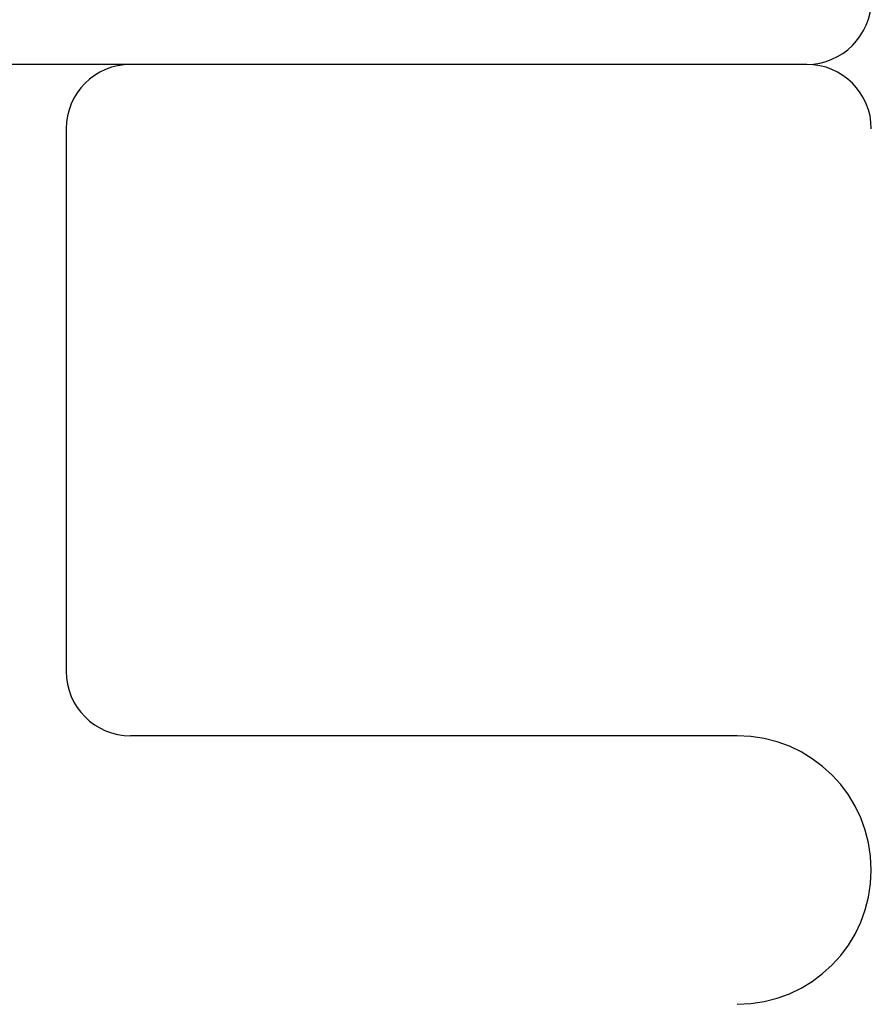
# Model space of a CAD drawing. Header units: inches. Extents: x 0 to 204, y 0 to 132.
# Tile 87 of 115: x 123.264 to 123.462, y 48.741 to 48.97. Entities that reach past the tile are written whole.
import ezdxf

# ---------------------------------------------------------------- set-up
doc = ezdxf.new("R2010")
doc.units = ezdxf.units.IN
doc.header["$LTSCALE"] = 11.243375
doc.header["$MEASUREMENT"] = 0
doc.linetypes.add('HIDDEN', pattern=[0.2, 0.1, -0.1])
doc.layers.add('DEFAULT_2', color=8, linetype='HIDDEN')

msp = doc.modelspace()

# ---------------------------------------------------------------- linework, layer by layer
at = {"layer": 'DEFAULT_2', "color": 8, "linetype": 'HIDDEN'}
for p, q in [((123.46192, 50.94452), (123.46192, 47.97452)), ((123.44692, 48.95952), (122.88692, 48.95952)), ((123.27442, 48.94452), (123.27442, 48.81827)), ((123.43067, 48.80327), (123.28942, 48.80327))]:
    msp.add_line(p, q, dxfattribs=at)
for centre, radius, start, end in [((123.44692, 48.97452), 0.015, 270, 360), ((123.28942, 48.94452), 0.015, 90, 180), ((123.44692, 48.94452), 0.015, 0, 90), ((123.28942, 48.81827), 0.015, 180, 270), ((123.43067, 48.77202), 0.03125, 270, 90)]:
    msp.add_arc(centre, radius, start, end, dxfattribs=at)

doc.saveas('drawing.dxf')
